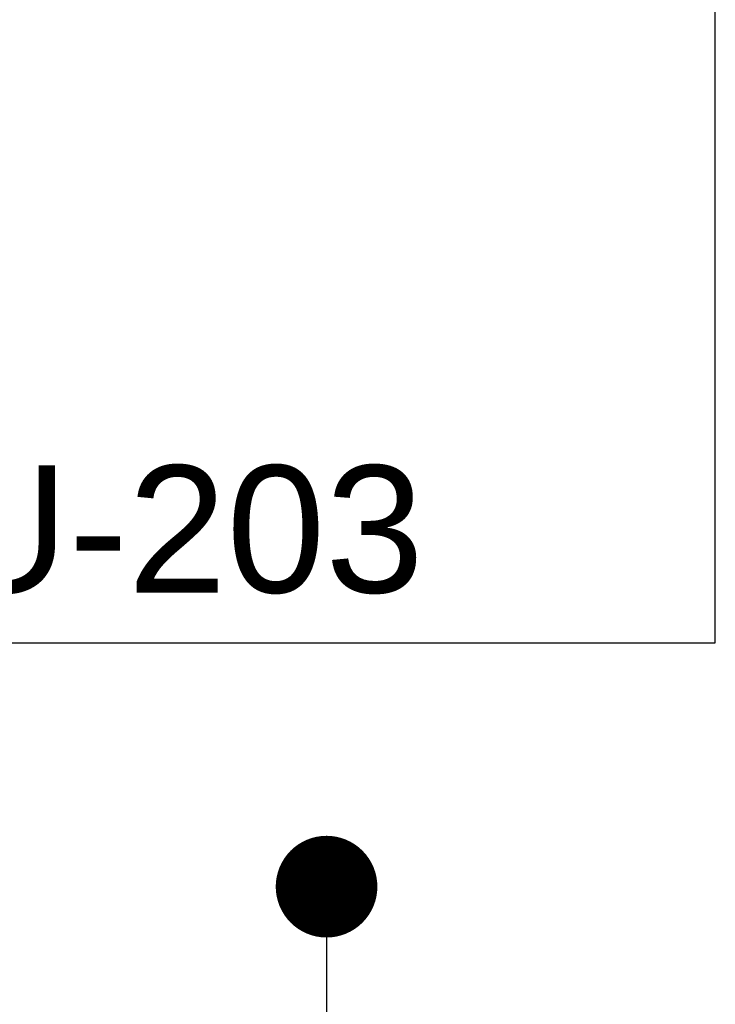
# Model space of a CAD drawing. Header units: centimetres. Extents: x -1062 to 5388, y 1642 to 2943.
# Tile 58 of 90: x 4265 to 4333, y 2468 to 2565. Entities that reach past the tile are written whole.
import ezdxf

# ---------------------------------------------------------------- set-up
doc = ezdxf.new("R2010")
doc.units = ezdxf.units.CM
doc.linetypes.add('DASHDOT', pattern=[1, 0.5, -0.25, 0, -0.25])
doc.layers.add('M-CONTROL', color=7, linetype='DASHDOT', true_color=0x006dda)
for name, color, linetype in [('M-EQPM-IDEN-nr', 5, 'Continuous'), ('M-TEXT-ROOM-TAG', 86, 'Continuous'), ('M-XREF', 252, 'Continuous'), ('XREF$0$Meble', 8, 'Continuous')]:
    doc.layers.add(name, color=color, linetype=linetype)
doc.styles.add('Arial', font='txt', dxfattribs={"height": 147.52994})
doc.dimstyles.new('ISO-25', dxfattribs={"dimtxt": 2.5, "dimasz": 2.5, "dimexe": 1.25, "dimexo": 0.625, "dimtad": 1, "dimtxsty": 'Standard', "dimcen": 2.5, "dimadec": 0, "dimazin": 0, "dimtfac": 1, "dimtmove": 0, "dimatfit": 3, "dimfxl": 1, "dimarcsym": 0})

# ---------------------------------------------------------------- blocks, each defined once
blk = doc.blocks.new('XREF$0$F04148_EN_Teacher-Desk - Gray with Green-888308-Aranżacja_01')
at = {"layer": 'XREF$0$Meble'}
for p, q in [((60, 40), (-60, 40)), ((-60, 40), (-60, -40)), ((60, -40), (60, 40)), ((-60, -40), (60, -40))]:
    blk.add_line(p, q, dxfattribs=at)
blk = doc.blocks.new('XREF')
at = {"layer": 'XREF$0$Meble', "rotation": 180}
blk.add_blockref('XREF$0$F04148_EN_Teacher-Desk - Gray with Green-888308-Aranżacja_01', (-726.683, 2544.021), dxfattribs=at)

msp = doc.modelspace()

# ---------------------------------------------------------------- linework, layer by layer
at = {"layer": 'M-CONTROL', "ltscale": 50, "start_tangent": (-0.051219, -0.998687), "end_tangent": (1, 0)}
msp.add_spline([(4213.106, 2471.94), (4224.542, 2389.986), (4320.28, 2356.076)], degree=3, dxfattribs=at)

# ---------------------------------------------------------------- block references
at = {"layer": 'M-XREF'}
msp.add_blockref('XREF', (5000, 0), dxfattribs=at)

# ---------------------------------------------------------------- texts
at = {"layer": 'M-EQPM-IDEN-nr', "insert": (4232.848, 2521.467), "char_height": 12.5, "width": 144.30375, "attachment_point": 1, "style": 'Arial'}
msp.add_mtext('{\\fArial CE|b0|i0|c238|p34;ACU-203}', dxfattribs=at)

# ---------------------------------------------------------------- leaders
at = {"layer": 'M-TEXT-ROOM-TAG'}
msp.add_leader([(4295.075, 2480.06), (4295.075, 2016.968)], dimstyle='ISO-25', override={"dimasz": 10, "dimgap": 0.625, "dimtad": 0, "dimldrblk": 'Dot'}, dxfattribs=at)

doc.saveas('drawing.dxf')
